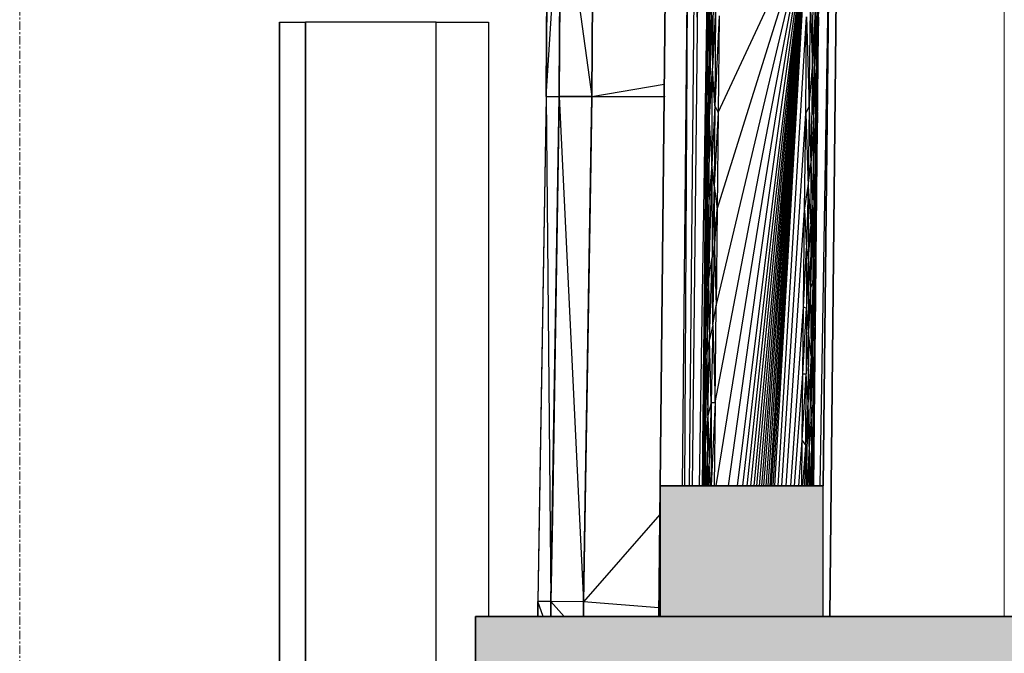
# Model space of a CAD drawing. Header units: millimetres. Extents: x 61846 to 198573, y 13020 to 52988.
# Tile 174 of 240: x 178753 to 180261, y 21933 to 22904. Entities that reach past the tile are written whole.
import ezdxf

# ---------------------------------------------------------------- set-up
doc = ezdxf.new("R2010")
doc.units = ezdxf.units.MM
doc.linetypes.add('Grid Line', pattern=[22.225, 12.7, -3.175, 3.175, -3.175])
for name, color, linetype, lineweight in [('A-COLS', 52, 'Continuous', 35), ('A-FLOR', 192, 'Continuous', 50), ('A-ROOF', 132, 'Continuous', 35), ('A-WALL', 113, 'Continuous', 25), ('S-BEAM', 12, 'Continuous', 35), ('S-GRID', 1, 'Continuous', 18)]:
    doc.layers.add(name, color=color, linetype=linetype, lineweight=lineweight)

# ---------------------------------------------------------------- blocks, each defined once
blk = doc.blocks.new('28_PBT_SF_toneeltoren_dakboog_28_PBT_SF_toneeltoren_dakboog as R_2584242 - 28_PBT_SF_toneeltoren_dakboog_28_PBT_SF_toneeltoren_dakboog as R_2584242-313469-GZ lierenkamer 3')
at = {"layer": 'S-BEAM', "color": 250, "lineweight": 25}
for p, q in [((-49279.2, 22190), (-49270.1, 23059)), ((-49270.1, 23059), (-49279.2, 22190)), ((-49270.1, 23059), (-49279.2, 22190)), ((-49029.2, 22190), (-49020.1, 23056)), ((-49281.3, 21990), (-49279.2, 22190)), ((-49279.2, 22190), (-49281.3, 21990)), ((-49279.2, 22190), (-49029.2, 22190))]:
    blk.add_line(p, q, dxfattribs=at)
blk = doc.blocks.new('28_PBT_SF_toneeltoren_dakboog_28_PBT_SF_toneeltoren_dakboog as R_2584242 - 28_PBT_SF_toneeltoren_dakboog_28_PBT_SF_toneeltoren_dakboog as R_2584242-313473-GZ lierenkamer 3')
blk.add_blockref('28_PBT_SF_toneeltoren_dakboog_28_PBT_SF_toneeltoren_dakboog as R_2584242 - 28_PBT_SF_toneeltoren_dakboog_28_PBT_SF_toneeltoren_dakboog as R_2584242-313469-GZ lierenkamer 3', (0, 0))
blk = doc.blocks.new('28_PBT_SC_staal_H-profiel_gekromd_dak toneeltoren_S355_HE200B_betondak_as 20_2666731 - 28_PBT_SC_staal_H-profiel_gekromd_dak toneeltoren_S355_HE200B_betondak_as 20_2666731-313531-GZ lierenkamer 3')
at = {"layer": 'A-COLS', "color": 250, "lineweight": 25}
for p, q in [((-49229.3, 22190), (-49220.1, 23058.5)), ((-49218.9, 22190), (-49205.1, 23058.3)), ((-49214.3, 22190), (-49205.1, 23058.3)), ((-49195, 22317.4), (-49053.1, 23056.4)), ((-49193.4, 22465.5), (-49053.1, 23056.4)), ((-49193.2, 22190), (-49053.1, 23056.4)), ((-49191.8, 22613.6), (-49053.1, 23056.4)), ((-49190.2, 22761.8), (-49053.1, 23056.4)), ((-49174.5, 22190), (-49053.1, 23056.4)), ((-49160.4, 22190), (-49053.1, 23056.4)), ((-49152.6, 22190), (-49053.1, 23056.4)), ((-49146, 22190), (-49053.1, 23056.4)), ((-49140.2, 22190), (-49053.1, 23056.4)), ((-49135.2, 22190), (-49053.1, 23056.4)), ((-49130.8, 22190), (-49053.1, 23056.4)), ((-49126.9, 22190), (-49053.1, 23056.4)), ((-49123.4, 22190), (-49053.1, 23056.4)), ((-49120.3, 22190), (-49053.1, 23056.4)), ((-49116.8, 22190), (-49053.1, 23056.4)), ((-49113.6, 22190), (-49053.1, 23056.4)), ((-49110.8, 22190), (-49053.1, 23056.4)), ((-49108.3, 22190), (-49053.1, 23056.4)), ((-49105.8, 22190), (-49053.1, 23056.4)), ((-49103.5, 22190), (-49053.1, 23056.4)), ((-49035.1, 23056.2), (-49044.3, 22190)), ((-49035.1, 23056.2), (-49044.3, 22190)), ((-49035.1, 23056.2), (-49044.3, 22190)), ((-49044.3, 22190), (-49035.1, 23056.2)), ((-49033.9, 22190), (-49020.1, 23056)), ((-49029.3, 22190), (-49020.1, 23056)), ((-49020.1, 23056), (-49029.3, 22190)), ((-49008.1, 23055.9), (-49019.4, 21990)), ((-49019.4, 21990), (-49008.1, 23055.9)), ((-49214.3, 22190), (-49205.6, 23011)), ((-49203.4, 22953), (-49204.7, 22832.8)), ((-49197.8, 22952.8), (-49199.1, 22829.7)), ((-49045.9, 22830.9), (-49044.6, 22951.1)), ((-49039, 22950.8), (-49040.3, 22827.8)), ((-49207.4, 22772.9), (-49205.5, 22923)), ((-49205.5, 22923), (-49204.7, 22832.8)), ((-49201.2, 22923), (-49204.7, 22832.8)), ((-49201.2, 22923), (-49203.8, 22746.2)), ((-49201.2, 22923), (-49199.1, 22829.7)), ((-49194.5, 22921.7), (-49199.1, 22829.7)), ((-49194.5, 22921.7), (-49195.3, 22772.2)), ((-49206.7, 22910), (-49207.4, 22772.9)), ((-49188.7, 22909.9), (-49195.3, 22772.2)), ((-49188.7, 22909.9), (-49190.2, 22761.8)), ((-49098.3, 22190), (-49054.7, 22908.3)), ((-49056.2, 22760.1), (-49054.7, 22908.3)), ((-49054.7, 22908.3), (-49051, 22771)), ((-49051, 22771), (-49048.6, 22921.1)), ((-49048.6, 22921.1), (-49045.9, 22830.9)), ((-49041.8, 22921), (-49045.9, 22830.9)), ((-49041.8, 22921), (-49044.4, 22744.2)), ((-49041.8, 22921), (-49040.3, 22827.8)), ((-49037.6, 22919.7), (-49040.3, 22827.8)), ((-49037.6, 22919.7), (-49038.9, 22770.3)), ((-49036.7, 22908), (-49038.9, 22770.3)), ((-49207.4, 22772.9), (-49204.7, 22832.8)), ((-49204.7, 22832.8), (-49206.6, 22685.5)), ((-49204.7, 22832.8), (-49203.8, 22746.2)), ((-49203.8, 22746.2), (-49199.1, 22829.7)), ((-49200, 22682.2), (-49199.1, 22829.7)), ((-49195.3, 22772.2), (-49199.1, 22829.7)), ((-49051, 22771), (-49045.9, 22830.9)), ((-49045.9, 22830.9), (-49048.1, 22683.5)), ((-49045.9, 22830.9), (-49044.4, 22744.2)), ((-49044.4, 22744.2), (-49040.3, 22827.8)), ((-49041.5, 22680.2), (-49040.3, 22827.8)), ((-49038.9, 22770.3), (-49040.3, 22827.8)), ((-49207.4, 22772.9), (-49208.6, 22650.7)), ((-49208.2, 22762), (-49207.4, 22772.9)), ((-49207.4, 22772.9), (-49206.6, 22685.5)), ((-49195.3, 22772.2), (-49200, 22682.2)), ((-49195.3, 22772.2), (-49196.6, 22649.6)), ((-49195.3, 22772.2), (-49190.2, 22761.8)), ((-49056.2, 22760.1), (-49051, 22771)), ((-49051, 22771), (-49052.2, 22648.8)), ((-49051, 22771), (-49048.1, 22683.5)), ((-49208.2, 22761.8), (-49208.6, 22650.7)), ((-49190.2, 22761.8), (-49196.6, 22649.6)), ((-49190.2, 22761.8), (-49191.8, 22613.6)), ((-49092.6, 22190), (-49056.2, 22760.1)), ((-49057.8, 22612), (-49056.2, 22760.1)), ((-49056.2, 22760.1), (-49052.2, 22648.8)), ((-49038.9, 22770.3), (-49041.5, 22680.2)), ((-49038.9, 22770.3), (-49040.2, 22647.7)), ((-49038.2, 22759.9), (-49040.2, 22647.7)), ((-49038.9, 22770.3), (-49038.2, 22759.9)), ((-49203.8, 22746.2), (-49206.6, 22685.5)), ((-49203.8, 22746.2), (-49204.4, 22624.8)), ((-49203.8, 22746.2), (-49200, 22682.2)), ((-49044.4, 22744.2), (-49048.1, 22683.5)), ((-49044.4, 22744.2), (-49045, 22622.9)), ((-49044.4, 22744.2), (-49041.5, 22680.2)), ((-49208.6, 22650.7), (-49206.6, 22685.5)), ((-49206.6, 22685.5), (-49207.3, 22588.9)), ((-49206.6, 22685.5), (-49204.4, 22624.8)), ((-49200, 22682.2), (-49204.8, 22503.9)), ((-49200, 22682.2), (-49204.4, 22624.8)), ((-49196.6, 22649.6), (-49200, 22682.2)), ((-49200, 22682.2), (-49199.6, 22539.7)), ((-49052.2, 22648.8), (-49048.1, 22683.5)), ((-49048.1, 22683.5), (-49048.5, 22587)), ((-49048.1, 22683.5), (-49045, 22622.9)), ((-49041.5, 22680.2), (-49045.4, 22502)), ((-49041.5, 22680.2), (-49045, 22622.9)), ((-49041.5, 22680.2), (-49042, 22537.7)), ((-49040.2, 22647.7), (-49041.5, 22680.2)), ((-49208.6, 22650.7), (-49210.1, 22556.1)), ((-49209.8, 22614), (-49208.6, 22650.7)), ((-49208.6, 22650.7), (-49209.2, 22539.8)), ((-49208.6, 22650.7), (-49207.3, 22588.9)), ((-49196.6, 22649.6), (-49199.6, 22539.7)), ((-49196.6, 22649.6), (-49195.7, 22553)), ((-49196.6, 22649.6), (-49191.8, 22613.6)), ((-49057.8, 22612), (-49052.2, 22648.8)), ((-49052.2, 22648.8), (-49055.1, 22554.1)), ((-49052.2, 22648.8), (-49051.7, 22537.9)), ((-49052.2, 22648.8), (-49048.5, 22587)), ((-49040.2, 22647.7), (-49042, 22537.7)), ((-49040.2, 22647.7), (-49040.8, 22551.1)), ((-49040.2, 22647.7), (-49039.8, 22611.8)), ((-49204.4, 22624.8), (-49207.7, 22495)), ((-49204.4, 22624.8), (-49207.3, 22588.9)), ((-49204.4, 22624.8), (-49204.8, 22503.9)), ((-49045, 22622.9), (-49048.7, 22493)), ((-49045, 22622.9), (-49048.5, 22587)), ((-49045, 22622.9), (-49045.4, 22502)), ((-49209.8, 22613.9), (-49211.4, 22465.7)), ((-49211.4, 22465.7), (-49209.8, 22613.9)), ((-49209.8, 22613.5), (-49210.1, 22556.1)), ((-49195.7, 22553), (-49191.8, 22613.6)), ((-49191.8, 22613.6), (-49193.4, 22465.5)), ((-49086.1, 22190), (-49057.8, 22612)), ((-49059.4, 22463.9), (-49057.8, 22612)), ((-49057.8, 22612), (-49055.1, 22554.1)), ((-49040.8, 22551.1), (-49039.8, 22611.8)), ((-49209.2, 22539.8), (-49207.3, 22588.9)), ((-49207.3, 22588.9), (-49207.7, 22495)), ((-49051.7, 22537.9), (-49048.5, 22587)), ((-49048.5, 22587), (-49048.7, 22493)), ((-49214.3, 22190), (-49210.2, 22574.1)), ((-49211.4, 22465.7), (-49210.1, 22556.1)), ((-49210.1, 22556.1), (-49210.8, 22463.9)), ((-49210.1, 22556.1), (-49209.2, 22539.8)), ((-49195.7, 22553), (-49199.6, 22539.7)), ((-49198.4, 22436.8), (-49195.7, 22553)), ((-49195.7, 22553), (-49193.4, 22465.5)), ((-49059.4, 22463.9), (-49055.1, 22554.1)), ((-49055.1, 22554.1), (-49051.7, 22537.9)), ((-49055.1, 22554.1), (-49054.7, 22462)), ((-49040.8, 22551.1), (-49042.3, 22434.9)), ((-49040.8, 22551.1), (-49042, 22537.7)), ((-49040.8, 22551.1), (-49041.4, 22463.6)), ((-49209.2, 22539.8), (-49210.8, 22463.9)), ((-49209.2, 22539.8), (-49209.9, 22427.3)), ((-49209.2, 22539.8), (-49207.7, 22495)), ((-49204.8, 22503.9), (-49199.6, 22539.7)), ((-49203.3, 22414.1), (-49199.6, 22539.7)), ((-49198.4, 22436.8), (-49199.6, 22539.7)), ((-49051.7, 22537.9), (-49054.7, 22462)), ((-49051.7, 22537.9), (-49051.8, 22425.3)), ((-49051.7, 22537.9), (-49048.7, 22493)), ((-49045.4, 22502), (-49042, 22537.7)), ((-49044.6, 22412.1), (-49042, 22537.7)), ((-49042.3, 22434.9), (-49042, 22537.7)), ((-49204.8, 22503.9), (-49207.7, 22495)), ((-49204.8, 22503.9), (-49207.4, 22391.1)), ((-49204.8, 22503.9), (-49203.3, 22414.1)), ((-49045.4, 22502), (-49048.7, 22493)), ((-49045.4, 22502), (-49048, 22389.1)), ((-49045.4, 22502), (-49044.6, 22412.1)), ((-49207.7, 22495), (-49209.9, 22427.3)), ((-49207.7, 22495), (-49207.4, 22391.1)), ((-49048.7, 22493), (-49051.8, 22425.3)), ((-49048.7, 22493), (-49048, 22389.1)), ((-49212.5, 22364.1), (-49210.8, 22463.9)), ((-49211.7, 22363.4), (-49210.8, 22463.9)), ((-49211.4, 22465.7), (-49210.8, 22463.9)), ((-49210.8, 22463.9), (-49209.9, 22427.3)), ((-49198.4, 22436.8), (-49193.4, 22465.5)), ((-49195, 22317.4), (-49193.4, 22465.5)), ((-49078.8, 22190), (-49059.4, 22463.9)), ((-49060.5, 22361.6), (-49059.4, 22463.9)), ((-49060.5, 22361.6), (-49054.7, 22462)), ((-49059.4, 22463.9), (-49054.7, 22462)), ((-49054.7, 22462), (-49055.3, 22361.5)), ((-49054.7, 22462), (-49051.8, 22425.3)), ((-49041.4, 22463.6), (-49042.3, 22434.9)), ((-49214.3, 22190), (-49211.8, 22428.4)), ((-49211.7, 22363.4), (-49209.9, 22427.3)), ((-49209.9, 22427.3), (-49210.9, 22320.3)), ((-49207.4, 22391.1), (-49209.9, 22427.3)), ((-49198.4, 22436.8), (-49203.3, 22414.1)), ((-49198.4, 22436.8), (-49200.7, 22317.4)), ((-49198.4, 22436.8), (-49195, 22317.4)), ((-49051.8, 22425.3), (-49055.3, 22361.5)), ((-49051.8, 22425.3), (-49052.5, 22318.3)), ((-49048, 22389.1), (-49051.8, 22425.3)), ((-49042.3, 22434.9), (-49044.6, 22412.1)), ((-49042.3, 22434.9), (-49043.9, 22315.5)), ((-49042.3, 22434.9), (-49043, 22315.5)), ((-49207.4, 22391.1), (-49203.3, 22414.1)), ((-49206.1, 22297.8), (-49203.3, 22414.1)), ((-49200.7, 22317.4), (-49203.3, 22414.1)), ((-49048, 22389.1), (-49044.6, 22412.1)), ((-49046.9, 22295.9), (-49044.6, 22412.1)), ((-49043.9, 22315.5), (-49044.6, 22412.1)), ((-49207.4, 22391.1), (-49210.9, 22320.3)), ((-49207.4, 22391.1), (-49210, 22252.3)), ((-49207.4, 22391.1), (-49206.1, 22297.8)), ((-49048, 22389.1), (-49052.5, 22318.3)), ((-49048, 22389.1), (-49050.8, 22250.4)), ((-49048, 22389.1), (-49046.9, 22295.9)), ((-49213.6, 22261.6), (-49211.7, 22363.4)), ((-49212.8, 22253.4), (-49211.7, 22363.4)), ((-49212.5, 22363.4), (-49211.7, 22363.4)), ((-49211.7, 22363.4), (-49210.9, 22320.3)), ((-49073.1, 22190), (-49060.5, 22361.6)), ((-49061.6, 22259.2), (-49060.5, 22361.6)), ((-49061.6, 22259.2), (-49055.3, 22361.5)), ((-49060.5, 22361.6), (-49055.3, 22361.5)), ((-49056.1, 22251.5), (-49055.3, 22361.5)), ((-49052.5, 22318.3), (-49055.3, 22361.5)), ((-49214.3, 22190), (-49212.9, 22327.8)), ((-49212.8, 22253.4), (-49210.9, 22320.3)), ((-49212.6, 22190), (-49210.9, 22320.3)), ((-49210, 22252.3), (-49210.9, 22320.3)), ((-49200.7, 22317.4), (-49206.1, 22297.8)), ((-49200.7, 22317.4), (-49204.2, 22224.3)), ((-49200.7, 22317.4), (-49201.2, 22190)), ((-49195, 22317.4), (-49200.8, 22190)), ((-49200.7, 22317.4), (-49195, 22317.4)), ((-49195, 22317.4), (-49196.3, 22190)), ((-49056.1, 22251.5), (-49052.5, 22318.3)), ((-49054.7, 22190), (-49052.5, 22318.3)), ((-49050.8, 22250.4), (-49052.5, 22318.3)), ((-49046.9, 22295.9), (-49043.9, 22315.5)), ((-49043.9, 22315.5), (-49046, 22222.3)), ((-49043.9, 22315.5), (-49045, 22190)), ((-49043, 22315.5), (-49044.9, 22190)), ((-49043, 22315.5), (-49043.9, 22315.5)), ((-49206.1, 22297.8), (-49210, 22252.3)), ((-49206.1, 22297.8), (-49207.5, 22190)), ((-49206.1, 22297.8), (-49204.2, 22224.3)), ((-49046.9, 22295.9), (-49050.8, 22250.4)), ((-49046.9, 22295.9), (-49048.2, 22190)), ((-49046.9, 22295.9), (-49046, 22222.3)), ((-49213.6, 22261.1), (-49212.8, 22253.4)), ((-49066.9, 22190), (-49061.6, 22259.2)), ((-49062.3, 22190), (-49061.6, 22259.2)), ((-49061.6, 22259.2), (-49056.1, 22251.5)), ((-49214, 22190), (-49212.8, 22253.4)), ((-49213.6, 22190), (-49212.8, 22253.4)), ((-49212.8, 22253.4), (-49213, 22190)), ((-49212, 22190), (-49210, 22252.3)), ((-49210, 22252.3), (-49210.7, 22190)), ((-49210, 22252.3), (-49208.4, 22190)), ((-49060.4, 22190), (-49056.1, 22251.5)), ((-49057.5, 22190), (-49056.1, 22251.5)), ((-49056.1, 22251.5), (-49055.5, 22190)), ((-49050.8, 22250.4), (-49053.7, 22190)), ((-49050.8, 22250.4), (-49051.5, 22190)), ((-49050.8, 22250.4), (-49049.1, 22190)), ((-49206.5, 22190), (-49204.2, 22224.3)), ((-49204.7, 22190), (-49204.2, 22224.3)), ((-49201.8, 22190), (-49204.2, 22224.3)), ((-49047.5, 22190), (-49046, 22222.3)), ((-49046.4, 22190), (-49046, 22222.3)), ((-49045.3, 22190), (-49046, 22222.3))]:
    blk.add_line(p, q, dxfattribs=at)
blk = doc.blocks.new('28_PBT_SC_staal_H-profiel_gekromd_dak toneeltoren_S355_HE200B_betondak_as 20_2666731 - 28_PBT_SC_staal_H-profiel_gekromd_dak toneeltoren_S355_HE200B_betondak_as 20_2666731-313535-GZ lierenkamer 3')
blk.add_blockref('28_PBT_SC_staal_H-profiel_gekromd_dak toneeltoren_S355_HE200B_betondak_as 20_2666731 - 28_PBT_SC_staal_H-profiel_gekromd_dak toneeltoren_S355_HE200B_betondak_as 20_2666731-313531-GZ lierenkamer 3', (0, 0))
blk = doc.blocks.new('28_PBT_SC_staal_H-profiel_gekromd_dak toneeltoren hoek_S355_HE200B_betondak_as 20_3625036 - 28_PBT_SC_staal_H-profiel_gekromd_dak toneeltoren hoek_S355_HE200B_betondak_as 20_3625036-313802-GZ lierenkamer 3')
at = {"layer": 'A-COLS', "color": 250, "lineweight": 25}
for p, q in [((-49244.6, 22190), (-49236.7, 23037.4)), ((-49241.4, 22190), (-49236.7, 23037.4)), ((-49234, 22190), (-49226.1, 23037.1)), ((-49221.8, 22897.2), (-49226.1, 23037.1))]:
    blk.add_line(p, q, dxfattribs=at)
blk = doc.blocks.new('28_PBT_SC_staal_H-profiel_gekromd_dak toneeltoren hoek_S355_HE200B_betondak_as 20_3625036 - 28_PBT_SC_staal_H-profiel_gekromd_dak toneeltoren hoek_S355_HE200B_betondak_as 20_3625036-313806-GZ lierenkamer 3')
blk.add_blockref('28_PBT_SC_staal_H-profiel_gekromd_dak toneeltoren hoek_S355_HE200B_betondak_as 20_3625036 - 28_PBT_SC_staal_H-profiel_gekromd_dak toneeltoren hoek_S355_HE200B_betondak_as 20_3625036-313802-GZ lierenkamer 3', (0, 0))
blk = doc.blocks.new('21_PBT_SF_akoestische ontkoppeling_250x200 - 21_PBT_SF_akoestische ontkoppeling_250x200-369230-GZ lierenkamer 3')
at = {"layer": 'S-BEAM', "lineweight": 25}
blk.add_hatch(color=5, dxfattribs=at).paths.add_polyline_path([(-49279.2, 21990), (-49029.2, 21990), (-49029.2, 22190), (-49279.2, 22190), (-49279.2, 22068.2)])
at = {"layer": 'S-BEAM', "color": 250, "lineweight": 25}
for p, q in [((-49029.2, 22190), (-49279.2, 22190)), ((-49279.2, 22190), (-49279.2, 21990)), ((-49029.2, 21990), (-49029.2, 22190)), ((-49279.2, 21990), (-49029.2, 21990))]:
    blk.add_line(p, q, dxfattribs=at)
blk = doc.blocks.new('28_PBT_SF_toneeltoren_dakboog_28_PBT_SF_toneeltoren_dakboog as R - 28_PBT_SF_toneeltoren_dakboog_28_PBT_SF_toneeltoren_dakboog as R-332845-GZ lierenkamer 3')
at = {"layer": 'S-BEAM', "color": 250, "lineweight": 25}
blk.add_line((-49279.2, 22190), (-49270.1, 23059), dxfattribs=at)
blk = doc.blocks.new('TadP_A_CON_CONSTRUCTIE_rvt-5-GZ lierenkamer 3')
at = {"layer": 'A-FLOR'}
blk.add_hatch(color=135, dxfattribs=at).paths.add_polyline_path([(-49562, 21790), (-46761.9, 21790), (-46761.9, 21990), (-49562, 21990), (-49562, 21892.8)])
at = {"layer": 'A-FLOR', "color": 90, "lineweight": 35}
for p, q in [((-46761.9, 21990), (-49562, 21990)), ((-49562, 21990), (-49562, 21790))]:
    blk.add_line(p, q, dxfattribs=at)
at = {"layer": 'A-COLS', "color": 10, "lineweight": 18}
for name in ['28_PBT_SC_staal_H-profiel_gekromd_dak toneeltoren hoek_S355_HE200B_betondak_as 20_3625036 - 28_PBT_SC_staal_H-profiel_gekromd_dak toneeltoren hoek_S355_HE200B_betondak_as 20_3625036-313806-GZ lierenkamer 3', '28_PBT_SC_staal_H-profiel_gekromd_dak toneeltoren_S355_HE200B_betondak_as 20_2666731 - 28_PBT_SC_staal_H-profiel_gekromd_dak toneeltoren_S355_HE200B_betondak_as 20_2666731-313535-GZ lierenkamer 3']:
    blk.add_blockref(name, (0, 0), dxfattribs=at)
at = {"layer": 'S-BEAM', "color": 10, "lineweight": 18}
for name in ['28_PBT_SF_toneeltoren_dakboog_28_PBT_SF_toneeltoren_dakboog as R_2584242 - 28_PBT_SF_toneeltoren_dakboog_28_PBT_SF_toneeltoren_dakboog as R_2584242-313473-GZ lierenkamer 3', '28_PBT_SF_toneeltoren_dakboog_28_PBT_SF_toneeltoren_dakboog as R - 28_PBT_SF_toneeltoren_dakboog_28_PBT_SF_toneeltoren_dakboog as R-332845-GZ lierenkamer 3', '21_PBT_SF_akoestische ontkoppeling_250x200 - 21_PBT_SF_akoestische ontkoppeling_250x200-369230-GZ lierenkamer 3']:
    blk.add_blockref(name, (0, 0), dxfattribs=at)
blk = doc.blocks.new('21_NOAHH_Wand_Wand-x 2797376 - 21_NOAHH_Wand_Wand-x-162290-GZ lierenkamer 3')
at = {"layer": 'A-WALL', "color": 130, "lineweight": 13}
blk.add_line((-48752, 21990), (-48752, 24610), dxfattribs=at)
blk.add_line((-48752, 21990), (-48752, 24610), dxfattribs=at)
blk = doc.blocks.new('21_NOAHH_Wand_Wand-x 2797376 - 21_NOAHH_Wand_Wand-x 2797376-162294-GZ lierenkamer 3')
blk.add_blockref('21_NOAHH_Wand_Wand-x 2797376 - 21_NOAHH_Wand_Wand-x-162290-GZ lierenkamer 3', (0, 0))
blk = doc.blocks.new('27_NOAHH_Dak_Dak-x 2835671 - 21_10_Baksteen wit halfsteens-163091-GZ lierenkamer 3')
at = {"layer": 'A-ROOF', "color": 250, "lineweight": 25}
for p, q in [((-49452, 23135.3), (-49453.5, 22786.3)), ((-49453.5, 22786.3), (-49432, 23134.8)), ((-49452, 23135.3), (-49453.1, 22881)), ((-49453.1, 22881), (-49452.8, 22939.3)), ((-49433.5, 22786.3), (-49432.8, 22939.2)), ((-49432.8, 22939.2), (-49433.1, 22881)), ((-49453.1, 22881), (-49453.5, 22786.3)), ((-49453.5, 22786.3), (-49453.1, 22881)), ((-49433.1, 22881), (-49433.5, 22786.2)), ((-49433.5, 22786.3), (-49433.1, 22881)), ((-49453.5, 22786.3), (-49466.4, 22012.6)), ((-49453.5, 22786.3), (-49466.4, 22012.6)), ((-49453.5, 22786.3), (-49464.2, 22141.9)), ((-49453.5, 22786.3), (-49464.2, 22141.9)), ((-49453.5, 22786.3), (-49433.5, 22786.3)), ((-49453.5, 22786.3), (-49433.5, 22786.1)), ((-49453.5, 22786.3), (-49446.3, 22012.5)), ((-49433.5, 22786.2), (-49444.2, 22141.8)), ((-49433.5, 22786.1), (-49444.2, 22141.8)), ((-49433.5, 22786.3), (-49433.5, 22786.2)), ((-49433.5, 22786.2), (-49433.5, 22786.2)), ((-49433.5, 22786.2), (-49433.5, 22786.1)), ((-49433.5, 22786.2), (-49433.5, 22786.1)), ((-49464.2, 22141.9), (-49466.4, 22012.6)), ((-49446.3, 22012.5), (-49444.2, 22141.8)), ((-49446.3, 22012.5), (-49444.2, 22141.8)), ((-49466.6, 21990), (-49466.4, 22012.6)), ((-49466.6, 21990), (-49466.4, 22012.6)), ((-49466.4, 22012.6), (-49466.5, 21998.7)), ((-49466.4, 22012.6), (-49466.5, 21998.7)), ((-49446.4, 22012.5), (-49466.4, 22012.6)), ((-49458.4, 21990), (-49466.4, 22012.6)), ((-49446.3, 22012.5), (-49446.6, 21990)), ((-49446.3, 22012.5), (-49446.5, 21998.7)), ((-49446.3, 22012.5), (-49446.5, 21998.7)), ((-49466.6, 21990), (-49466.5, 21998.7)), ((-49466.6, 21990), (-49466.5, 21998.7)), ((-49466.6, 21990), (-49466.5, 21998.6)), ((-49466.6, 21990), (-49466.5, 21998.6)), ((-49466.6, 21990), (-49466.5, 21998.6)), ((-49466.6, 21990), (-49466.5, 21998.6)), ((-49466.5, 21998.1), (-49466.6, 21990)), ((-49466.6, 21990), (-49466.5, 21998.1)), ((-49466.6, 21990), (-49458.7, 21990)), ((-49466.5, 21998.7), (-49466.5, 21998.6)), ((-49466.5, 21998.1), (-49466.5, 21998.6)), ((-49446.6, 21990), (-49458.7, 21990)), ((-49446.6, 21990), (-49446.5, 21998.7)), ((-49446.6, 21990), (-49446.5, 21998.7)), ((-49446.6, 21990), (-49446.5, 21998.6)), ((-49446.6, 21990), (-49446.5, 21998.6)), ((-49446.6, 21990), (-49446.5, 21998.6)), ((-49446.6, 21990), (-49446.5, 21998.6)), ((-49446.5, 21998.1), (-49446.6, 21990)), ((-49446.6, 21990), (-49446.5, 21998.1)), ((-49446.5, 21998.7), (-49446.5, 21998.6)), ((-49446.5, 21998.1), (-49446.5, 21998.6))]:
    blk.add_line(p, q, dxfattribs=at)
blk = doc.blocks.new('27_NOAHH_Dak_Dak-x 2835671 - 21_10_Hout-163087-GZ lierenkamer 3')
at = {"layer": 'A-ROOF', "color": 250, "lineweight": 25}
for p, q in [((-49381.6, 23166.3), (-49383.5, 22786.1)), ((-49432, 23134.8), (-49433.5, 22786.1)), ((-49432, 23134.8), (-49433.1, 22881)), ((-49432, 23134.8), (-49383.5, 22786.2)), ((-49381.7, 23134.8), (-49383.5, 22786.1)), ((-49383.5, 22786), (-49381.9, 23100.8)), ((-49383.5, 22786.1), (-49381.9, 23100.8)), ((-49433.1, 22881), (-49432.8, 22939.3)), ((-49433.1, 22881), (-49433.5, 22786.2)), ((-49433.5, 22786.1), (-49433.1, 22881)), ((-49433.5, 22786.1), (-49446.3, 22012.5)), ((-49433.5, 22786.1), (-49446.3, 22012.5)), ((-49433.5, 22786.2), (-49444.2, 22141.9)), ((-49433.5, 22786.1), (-49444.2, 22141.9)), ((-49433.5, 22786.1), (-49433.5, 22786.2)), ((-49433.5, 22786.1), (-49383.5, 22785.8)), ((-49433.5, 22786.1), (-49383.5, 22786.1)), ((-49433.5, 22786.1), (-49396.3, 22012.2)), ((-49383.5, 22786), (-49383.5, 22786.1)), ((-49383.5, 22786), (-49383.5, 22786)), ((-49383.5, 22786), (-49383.5, 22785.8)), ((-49383.5, 22785.8), (-49383.5, 22786)), ((-49383.5, 22785.8), (-49383.5, 22786)), ((-49383.5, 22785.8), (-49396.3, 22014.4)), ((-49383.5, 22785.8), (-49385.7, 22652.4)), ((-49385.7, 22652.4), (-49396.3, 22012.2)), ((-49396.3, 22014), (-49385.7, 22652.4)), ((-49444.2, 22141.9), (-49446.3, 22012.5)), ((-49446.6, 21990), (-49446.3, 22012.5)), ((-49446.6, 21990), (-49446.3, 22012.5)), ((-49446.3, 22012.5), (-49446.5, 21998.7)), ((-49446.3, 22012.5), (-49446.5, 21998.7)), ((-49396.4, 22012.2), (-49446.3, 22012.5)), ((-49426.2, 21990), (-49446.3, 22012.5)), ((-49396.3, 22012.2), (-49396.6, 21990)), ((-49396.3, 22012.2), (-49396.5, 21998.4)), ((-49396.3, 22012.2), (-49396.5, 21998.4)), ((-49446.6, 21990), (-49446.5, 21998.7)), ((-49446.6, 21990), (-49446.5, 21998.7)), ((-49446.6, 21990), (-49446.5, 21998.6)), ((-49446.6, 21990), (-49446.5, 21998.6)), ((-49446.6, 21990), (-49446.5, 21998.6)), ((-49446.6, 21990), (-49446.5, 21998.6)), ((-49446.5, 21998.1), (-49446.6, 21990)), ((-49446.6, 21990), (-49446.5, 21998.1)), ((-49446.6, 21990), (-49426.8, 21990)), ((-49446.5, 21998.7), (-49446.5, 21998.6)), ((-49446.5, 21998.1), (-49446.5, 21998.6)), ((-49396.6, 21990), (-49426.8, 21990)), ((-49396.6, 21990), (-49396.5, 21998.4)), ((-49396.6, 21990), (-49396.5, 21998.4)), ((-49396.6, 21990), (-49396.5, 21998.3)), ((-49396.6, 21990), (-49396.5, 21998.3)), ((-49396.6, 21990), (-49396.5, 21998.3)), ((-49396.6, 21990), (-49396.5, 21998.3)), ((-49396.5, 21997.8), (-49396.6, 21990)), ((-49396.6, 21990), (-49396.5, 21997.8)), ((-49396.5, 21998.3), (-49396.5, 21998.4)), ((-49396.5, 21997.8), (-49396.5, 21998.3))]:
    blk.add_line(p, q, dxfattribs=at)
blk = doc.blocks.new('27_NOAHH_Dak_Dak-x 2835671 - 27_NOAHH_Dak_Dak-x 2835671-163054-GZ lierenkamer 3')
for name in ['27_NOAHH_Dak_Dak-x 2835671 - 21_10_Baksteen wit halfsteens-163091-GZ lierenkamer 3', '27_NOAHH_Dak_Dak-x 2835671 - 21_10_Hout-163087-GZ lierenkamer 3']:
    blk.add_blockref(name, (0, 0))
blk = doc.blocks.new('_NOAHH_Kolom_Kolom-x 2848515 - _NOAHH_Kolom_Kolom-x 2848515-163475-GZ lierenkamer 3')
at = {"layer": 'A-COLS', "color": 250, "lineweight": 25}
for p, q in [((-49622, 22900), (-49542, 22900)), ((-49542, 22900), (-49542, 21990))]:
    blk.add_line(p, q, dxfattribs=at)
blk = doc.blocks.new('27_NOAHH_Dak_Dak-x 2863758 - 27_NOAHH_Dak_Dak-x 2-164669-GZ lierenkamer 3')
at = {"layer": 'A-ROOF', "lineweight": 13}
blk.add_line((-49271.6, 22786.1), (-49273.6, 22786.1), dxfattribs=at)
blk = doc.blocks.new('27_NOAHH_Dak_Dak-x 2863758 - 21_10_Baksteen wit halfsteens-164665-GZ lierenkamer 3')
at = {"layer": 'A-ROOF', "color": 250, "lineweight": 25}
for p, q in [((-49433.5, 22786.1), (-49432, 23134.8)), ((-49433.5, 22786.1), (-49432, 23134.8)), ((-49433.5, 22786.1), (-49446.4, 22012.5)), ((-49446.4, 22012.5), (-49433.5, 22786.1)), ((-49383.5, 22786.1), (-49433.5, 22786.1)), ((-49383.5, 22786.1), (-49433.5, 22786.1)), ((-49446.4, 22012.5), (-49446.6, 21990)), ((-49446.6, 21990), (-49446.4, 22012.5))]:
    blk.add_line(p, q, dxfattribs=at)
blk = doc.blocks.new('27_NOAHH_Dak_Dak-x 2863758 - 21_10_Hout-164661-GZ lierenkamer 3')
at = {"layer": 'A-ROOF', "color": 250, "lineweight": 25}
for p, q in [((-49383.5, 22785.8), (-49381.6, 23166.3)), ((-49383.5, 22786.1), (-49381.7, 23134.8)), ((-49272.7, 22804.9), (-49383.5, 22785.8)), ((-49383.5, 22786.1), (-49383.5, 22785.8)), ((-49396.4, 22012.2), (-49383.5, 22785.8)), ((-49383.5, 22785.8), (-49396.4, 22012.2)), ((-49272.9, 22785.8), (-49383.5, 22785.8)), ((-49279.6, 22146.1), (-49396.4, 22012.2)), ((-49396.4, 22012.2), (-49396.6, 21990)), ((-49396.6, 21990), (-49396.4, 22012.2)), ((-49281.1, 22002.8), (-49396.4, 22012.2))]:
    blk.add_line(p, q, dxfattribs=at)
blk = doc.blocks.new('27_NOAHH_Dak_Dak-x 2863758 - 27_NOAHH_Dak_Dak-x 2863758-164626-GZ lierenkamer 3')
for name in ['27_NOAHH_Dak_Dak-x 2863758 - 21_10_Hout-164661-GZ lierenkamer 3', '27_NOAHH_Dak_Dak-x 2863758 - 21_10_Baksteen wit halfsteens-164665-GZ lierenkamer 3', '27_NOAHH_Dak_Dak-x 2863758 - 27_NOAHH_Dak_Dak-x 2-164669-GZ lierenkamer 3']:
    blk.add_blockref(name, (0, 0))
blk = doc.blocks.new('_NOAHH_Kolom_Kolom-x 2893674 - 21_10_Baksteen-165710-GZ lierenkamer 3')
at = {"layer": 'A-COLS', "color": 250, "lineweight": 25}
for p, q in [((-49862, 22900), (-49822, 22900)), ((-49862, 22900), (-49822, 22900)), ((-49862, 22900), (-49862, 20385)), ((-49862, 22900), (-49862, 21790)), ((-49862, 21790), (-49862, 22900)), ((-49862, 22900), (-49822, 22900)), ((-49822, 20385), (-49822, 22900))]:
    blk.add_line(p, q, dxfattribs=at)
blk = doc.blocks.new('_NOAHH_Kolom_Kolom-x 2893674 - _NOAHH_Kolom_Kolom-x 2893674-165707-GZ lierenkamer 3')
at = {"layer": 'A-COLS', "color": 250, "lineweight": 25}
for p, q in [((-49622, 22900), (-49822, 22900)), ((-49822, 22900), (-49822, 20385)), ((-49622, 20385), (-49622, 22900))]:
    blk.add_line(p, q, dxfattribs=at)
blk.add_blockref('_NOAHH_Kolom_Kolom-x 2893674 - 21_10_Baksteen-165710-GZ lierenkamer 3', (0, 0))
blk = doc.blocks.new('TadP_A_BWK_BOUWKUNDE_rvt-5-GZ lierenkamer 3')
at = {"layer": 'A-COLS', "lineweight": 9}
for name in ['_NOAHH_Kolom_Kolom-x 2893674 - _NOAHH_Kolom_Kolom-x 2893674-165707-GZ lierenkamer 3', '_NOAHH_Kolom_Kolom-x 2848515 - _NOAHH_Kolom_Kolom-x 2848515-163475-GZ lierenkamer 3']:
    blk.add_blockref(name, (0, 0), dxfattribs=at)
at = {"layer": 'A-ROOF', "lineweight": 9}
for name in ['27_NOAHH_Dak_Dak-x 2835671 - 27_NOAHH_Dak_Dak-x 2835671-163054-GZ lierenkamer 3', '27_NOAHH_Dak_Dak-x 2863758 - 27_NOAHH_Dak_Dak-x 2863758-164626-GZ lierenkamer 3']:
    blk.add_blockref(name, (0, 0), dxfattribs=at)
at = {"layer": 'A-WALL', "lineweight": 9}
blk.add_blockref('21_NOAHH_Wand_Wand-x 2797376 - 21_NOAHH_Wand_Wand-x 2797376-162294-GZ lierenkamer 3', (0, 0), dxfattribs=at)

msp = doc.modelspace()

# ---------------------------------------------------------------- linework, layer by layer
at = {"layer": 'S-GRID', "linetype": 'Grid Line'}
msp.add_line((178752.8, 13020.4), (178752.8, 28603), dxfattribs=at)

# ---------------------------------------------------------------- block references
at = {"color": 210, "lineweight": 5}
for name in ['TadP_A_BWK_BOUWKUNDE_rvt-5-GZ lierenkamer 3', 'TadP_A_CON_CONSTRUCTIE_rvt-5-GZ lierenkamer 3']:
    msp.add_blockref(name, (229012.8, 0), dxfattribs=at)

doc.saveas('drawing.dxf')
